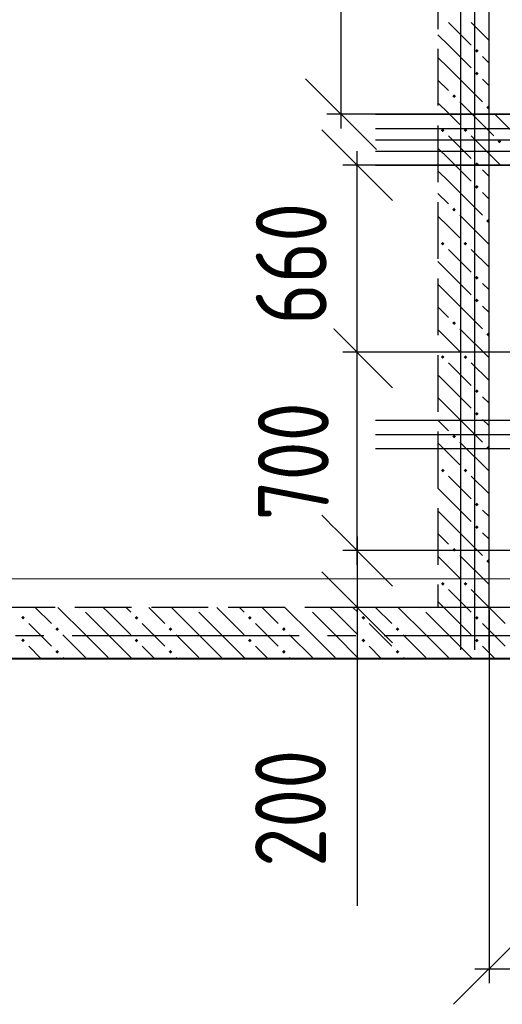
# Model space of a CAD drawing. Header units: millimetres. Extents: x 40580 to 1168286, y -220995 to 81020.
# Tile 28 of 194: x 264944 to 266645, y -111719 to -108245. Entities that reach past the tile are written whole.
import ezdxf

# ---------------------------------------------------------------- set-up
doc = ezdxf.new("R2010")
doc.units = ezdxf.units.MM
for name, pattern in [('______2', [270, 200, -70]), ('______5', [1100, 800, -100, 100, -100]), ('CENTER', [2, 1.25, -0.25, 0.25, -0.25])]:
    doc.linetypes.add(name, pattern=pattern)
doc.layers.add('ЖБ Стена верхний уровень', color=7, linetype='______2', true_color=0x656565)
for name, color, linetype, lineweight in [('Обрамление проемов стержнями', 7, 'Continuous', 25), ('ОСИ', 7, 'CENTER', 15), ('Основная', 7, 'Continuous', 40), ('Позиционная метка линия выноска', 7, 'Continuous', 13)]:
    doc.layers.add(name, color=color, linetype=linetype, lineweight=lineweight)
doc.layers.add('Тонкие', color=7, linetype='Continuous')
doc.styles.add('GOST 2.304-81', font='txt')
doc.dimstyles.new('СПДС', dxfattribs={"dimscale": 125, "dimtxt": 250, "dimasz": 250, "dimexe": 50, "dimexo": 10, "dimgap": 100, "dimtad": 1, "dimdec": 0, "dimtxsty": 'GOST 2.304-81', "dimblk": 'OBLIQUE', "dimcen": 250, "dimdle": 50, "dimadec": 0, "dimazin": 2, "dimtfac": 0.75, "dimtdec": 0, "dimtmove": 1, "dimatfit": 3, "dimfxl": 1, "dimtfill": 1, "dimtolj": 1, "dimarcsym": 1})

# ---------------------------------------------------------------- blocks, each defined once
blk = doc.blocks.new('_OBLIQUE')
at = {"color": 0, "linetype": 'ByBlock'}
blk.add_line((-0.5, -0.5), (0.5, 0.5), dxfattribs=at)
blk = doc.blocks.new('*D17148')
at = {"layer": 'Defpoints', "color": 0}
for p in [(266133.2, -109418.4), (267398.3, -109418.4), (267398.3, -110118.4)]:
    blk.add_point(p, dxfattribs=at)
at = {"layer": 'Тонкие', "color": 0, "lineweight": -2}
for p, q in [((266133.2, -110168.4), (266133.2, -109368.4)), ((267388.3, -109418.4), (266083.2, -109418.4)), ((267388.3, -110118.4), (266083.2, -110118.4))]:
    blk.add_line(p, q, dxfattribs=at)
at = {"layer": 'Тонкие', "color": 0, "lineweight": -2, "xscale": 250, "yscale": 250, "zscale": 250}
for p, rotation in [((266133.2, -109418.4), 90), ((266133.2, -110118.4), 270)]:
    blk.add_blockref('_OBLIQUE', p, dxfattribs=dict(at, rotation=rotation))
at = {"layer": 'Тонкие', "color": 0, "insert": (265908.2, -109803.4), "char_height": 250, "attachment_point": 5, "rotation": 90, "style": 'GOST 2.304-81', "bg_fill": 3, "box_fill_scale": 1.1, "bg_fill_color": 256, "bg_fill_true_color": 13158600, "bg_fill_transparency": 0}
blk.add_mtext('\\A1;700', dxfattribs=at)
blk = doc.blocks.new('*D17149')
at = {"layer": 'Defpoints', "color": 0}
for p in [(266133.2, -108758.4), (267448.3, -108758.4), (267398.3, -109418.4)]:
    blk.add_point(p, dxfattribs=at)
at = {"layer": 'Тонкие', "color": 0, "lineweight": -2}
for p, q in [((266133.2, -109468.4), (266133.2, -108708.4)), ((267438.3, -108758.4), (266083.2, -108758.4)), ((267388.3, -109418.4), (266083.2, -109418.4))]:
    blk.add_line(p, q, dxfattribs=at)
at = {"layer": 'Тонкие', "color": 0, "lineweight": -2, "xscale": 250, "yscale": 250, "zscale": 250}
for p, rotation in [((266133.2, -108758.4), 90), ((266133.2, -109418.4), 270)]:
    blk.add_blockref('_OBLIQUE', p, dxfattribs=dict(at, rotation=rotation))
at = {"layer": 'Тонкие', "color": 0, "insert": (265900.9, -109105.9), "char_height": 250, "attachment_point": 5, "rotation": 90, "style": 'GOST 2.304-81', "bg_fill": 3, "box_fill_scale": 1.1, "bg_fill_color": 256, "bg_fill_true_color": 13158600, "bg_fill_transparency": 0}
blk.add_mtext('\\A1;660', dxfattribs=at)
blk = doc.blocks.new('*D17150')
at = {"layer": 'Defpoints', "color": 0}
for p in [(267398.3, -110118.4), (266133.2, -110318.4), (267448.3, -110318.4)]:
    blk.add_point(p, dxfattribs=at)
at = {"layer": 'Тонкие', "color": 0, "lineweight": -2}
for p, q in [((266133.2, -110068.4), (266133.2, -110368.4)), ((267388.3, -110118.4), (266083.2, -110118.4)), ((267438.3, -110318.4), (266083.2, -110318.4)), ((266133.2, -110318.4), (266133.2, -111371.1))]:
    blk.add_line(p, q, dxfattribs=at)
at = {"layer": 'Тонкие', "color": 0, "lineweight": -2, "xscale": 250, "yscale": 250, "zscale": 250}
for p, rotation in [((266133.2, -110118.4), 90), ((266133.2, -110318.4), 270)]:
    blk.add_blockref('_OBLIQUE', p, dxfattribs=dict(at, rotation=rotation))
at = {"layer": 'Тонкие', "color": 0, "insert": (265898.5, -111027.4), "char_height": 250, "attachment_point": 5, "rotation": 90, "style": 'GOST 2.304-81', "bg_fill": 3, "box_fill_scale": 1.1, "bg_fill_color": 256, "bg_fill_true_color": 13158600, "bg_fill_transparency": 0}
blk.add_mtext('\\A1;200', dxfattribs=at)
blk = doc.blocks.new('*D17290')
at = {"layer": 'Defpoints', "color": 0}
for p in [(267398.3, -110118.4), (266598.4, -110318.4), (267398.3, -111594)]:
    blk.add_point(p, dxfattribs=at)
at = {"layer": 'Тонкие', "color": 0, "lineweight": -2}
for p, q in [((267398.3, -110128.4), (267398.3, -111644)), ((266598.4, -110328.4), (266598.4, -111644)), ((266548.4, -111594), (267448.3, -111594))]:
    blk.add_line(p, q, dxfattribs=at)
at = {"layer": 'Тонкие', "color": 0, "lineweight": -2, "xscale": 250, "yscale": 250, "zscale": 250, "rotation": 180}
blk.add_blockref('_OBLIQUE', (266598.4, -111594), dxfattribs=at)
at = {"layer": 'Тонкие', "color": 0, "lineweight": -2, "xscale": 250, "yscale": 250, "zscale": 250}
blk.add_blockref('_OBLIQUE', (267398.3, -111594), dxfattribs=at)
at = {"layer": 'Тонкие', "color": 0, "insert": (266998.3, -111369), "char_height": 250, "attachment_point": 5, "style": 'GOST 2.304-81', "bg_fill": 3, "box_fill_scale": 1.1, "bg_fill_color": 256, "bg_fill_true_color": 13158600, "bg_fill_transparency": 0}
blk.add_mtext('\\A1;800', dxfattribs=at)
blk = doc.blocks.new('*D18141')
at = {"layer": 'Defpoints', "color": 0}
for p in [(267428.2, -107258.4), (266076, -108578.4), (267278.9, -108578.4)]:
    blk.add_point(p, dxfattribs=at)
at = {"layer": 'Тонкие', "color": 0, "lineweight": -2}
for p, q in [((266076, -107208.4), (266076, -108628.4)), ((267418.2, -107258.4), (266026, -107258.4)), ((267268.9, -108578.4), (266026, -108578.4))]:
    blk.add_line(p, q, dxfattribs=at)
at = {"layer": 'Тонкие', "color": 0, "lineweight": -2, "xscale": 250, "yscale": 250, "zscale": 250}
for p, rotation in [((266076, -107258.4), 90), ((266076, -108578.4), 270)]:
    blk.add_blockref('_OBLIQUE', p, dxfattribs=dict(at, rotation=rotation))
at = {"layer": 'Тонкие', "color": 0, "insert": (265836.1, -107935.9), "char_height": 250, "attachment_point": 5, "rotation": 90, "style": 'GOST 2.304-81', "bg_fill": 3, "box_fill_scale": 1.1, "bg_fill_color": 256, "bg_fill_true_color": 13158600, "bg_fill_transparency": 0}
blk.add_mtext('\\A1;1320', dxfattribs=at)

msp = doc.modelspace()

# ---------------------------------------------------------------- hatches: boundary and pattern name
at = {"layer": 'ЖБ Стена верхний уровень', "linetype": 'Continuous', "lineweight": -3, "transparency": 33554687}
for points in [[(266548.7, -108355.3), (266555.2, -108348.8), (266561.7, -108355.3), (266555.2, -108361.8)], [(266548.7, -108435.3), (266555.2, -108428.8), (266561.7, -108435.3), (266555.2, -108441.8)], [(266468.7, -108515.3), (266475.3, -108508.8), (266481.7, -108515.3), (266475.3, -108521.8)], [(266588.7, -108555.3), (266595.2, -108548.8), (266598.3, -108551.9), (266598.3, -108558.7), (266595.2, -108561.8)], [(266428.7, -108635.3), (266435.2, -108628.8), (266441.7, -108635.3), (266435.2, -108641.8)], [(266508.7, -108635.3), (266515.2, -108628.8), (266521.7, -108635.3), (266515.2, -108641.8)], [(266628.7, -108675.3), (266635.2, -108668.8), (266641.7, -108675.3), (266635.2, -108681.8)], [(266548.7, -108755.3), (266555.2, -108748.8), (266561.7, -108755.3), (266555.2, -108761.8)], [(266548.7, -108835.3), (266555.2, -108828.8), (266561.7, -108835.3), (266555.2, -108841.8)], [(266468.7, -108915.3), (266475.3, -108908.8), (266481.7, -108915.3), (266475.3, -108921.8)], [(266588.7, -108955.3), (266595.2, -108948.8), (266598.3, -108951.9), (266598.3, -108958.7), (266595.2, -108961.8)], [(266428.7, -109035.3), (266435.2, -109028.8), (266441.7, -109035.3), (266435.2, -109041.8)], [(266508.7, -109035.3), (266515.2, -109028.8), (266521.7, -109035.3), (266515.2, -109041.8)], [(266548.7, -109155.3), (266555.2, -109148.8), (266561.7, -109155.3), (266555.2, -109161.8)], [(266548.7, -109235.3), (266555.2, -109228.8), (266561.7, -109235.3), (266555.2, -109241.8)], [(266468.7, -109315.3), (266475.3, -109308.8), (266481.7, -109315.3), (266475.3, -109321.8)], [(266588.7, -109355.3), (266595.2, -109348.8), (266598.3, -109351.9), (266598.3, -109358.7), (266595.2, -109361.8)], [(266428.7, -109435.3), (266435.2, -109428.8), (266441.7, -109435.3), (266435.2, -109441.8)], [(266508.7, -109435.3), (266515.2, -109428.8), (266521.7, -109435.3), (266515.2, -109441.8)], [(266548.7, -109555.3), (266555.2, -109548.8), (266561.7, -109555.3), (266555.2, -109561.8)], [(266548.7, -109635.3), (266555.2, -109628.8), (266561.7, -109635.3), (266555.2, -109641.8)], [(266468.7, -109715.3), (266475.3, -109708.8), (266481.7, -109715.3), (266475.3, -109721.8)], [(266588.7, -109755.3), (266595.2, -109748.8), (266598.3, -109751.9), (266598.3, -109758.7), (266595.2, -109761.8)], [(266428.7, -109835.3), (266435.2, -109828.8), (266441.7, -109835.3), (266435.2, -109841.8)], [(266508.7, -109835.3), (266515.2, -109828.8), (266521.7, -109835.3), (266515.2, -109841.8)], [(266548.7, -109955.3), (266555.2, -109948.8), (266561.7, -109955.3), (266555.2, -109961.8)], [(266548.7, -110035.3), (266555.2, -110028.8), (266561.7, -110035.3), (266555.2, -110041.8)], [(266468.7, -110115.3), (266475.3, -110108.8), (266481.7, -110115.3), (266475.3, -110121.8)], [(266588.7, -110155.3), (266595.2, -110148.8), (266598.3, -110151.9), (266598.3, -110158.7), (266595.2, -110161.8)], [(266428.7, -110235.3), (266435.2, -110228.8), (266441.7, -110235.3), (266435.2, -110241.8)], [(266508.7, -110235.3), (266515.2, -110228.8), (266521.7, -110235.3), (266515.2, -110241.8)], [(265158.6, -110318.4), (265155.2, -110321.8), (265151.9, -110318.4)], [(265558.6, -110318.4), (265555.2, -110321.8), (265551.9, -110318.4)], [(265958.6, -110318.4), (265955.2, -110321.8), (265951.9, -110318.4)], [(266358.6, -110318.4), (266355.2, -110321.8), (266351.9, -110318.4)], [(264948.7, -110355.3), (264955.2, -110348.8), (264961.7, -110355.3), (264955.2, -110361.8)], [(265348.7, -110355.3), (265355.2, -110348.8), (265361.7, -110355.3), (265355.2, -110361.8)], [(265748.7, -110355.3), (265755.2, -110348.8), (265761.7, -110355.3), (265755.2, -110361.8)], [(266148.7, -110355.3), (266155.2, -110348.8), (266161.7, -110355.3), (266155.2, -110361.8)], [(266548.7, -110355.3), (266555.2, -110348.8), (266561.7, -110355.3), (266555.2, -110361.8)], [(265068.7, -110395.3), (265075.3, -110388.8), (265081.7, -110395.3), (265075.3, -110401.8)], [(265468.7, -110395.3), (265475.3, -110388.8), (265481.7, -110395.3), (265475.3, -110401.8)], [(265868.7, -110395.3), (265875.3, -110388.8), (265881.7, -110395.3), (265875.3, -110401.8)], [(266268.7, -110395.3), (266275.3, -110388.8), (266281.7, -110395.3), (266275.3, -110401.8)], [(264948.7, -110435.3), (264955.2, -110428.8), (264961.7, -110435.3), (264955.2, -110441.8)], [(265348.7, -110435.3), (265355.2, -110428.8), (265361.7, -110435.3), (265355.2, -110441.8)], [(265748.7, -110435.3), (265755.2, -110428.8), (265761.7, -110435.3), (265755.2, -110441.8)], [(266148.7, -110435.3), (266155.2, -110428.8), (266161.7, -110435.3), (266155.2, -110441.8)], [(266548.7, -110435.3), (266555.2, -110428.8), (266561.7, -110435.3), (266555.2, -110441.8)], [(265068.7, -110475.3), (265075.3, -110468.8), (265081.7, -110475.3), (265075.3, -110481.8)], [(265468.7, -110475.3), (265475.3, -110468.8), (265481.7, -110475.3), (265475.3, -110481.8)], [(265868.7, -110475.3), (265875.3, -110468.8), (265881.7, -110475.3), (265875.3, -110481.8)], [(266268.7, -110475.3), (266275.3, -110468.8), (266281.7, -110475.3), (266275.3, -110481.8)]]:
    msp.add_hatch(color=7, dxfattribs=at).paths.add_polyline_path(points, flags=16)

# ---------------------------------------------------------------- linework, layer by layer
at = {"layer": 'ЖБ Стена верхний уровень', "color": 251, "linetype": '______2', "lineweight": -3, "true_color": 0x656565, "transparency": 33554687}
for p, q in [((266418.3, -105918.4), (266418.3, -110318.4)), ((266598.3, -108578.4), (266598.3, -105918.4)), ((268298.3, -108578.4), (266598.3, -108578.4)), ((266598.3, -110468.4), (266598.3, -108758.4)), ((266598.3, -108758.4), (268298.3, -108758.4)), ((266418.3, -110318.4), (263348.3, -110318.4)), ((268298.3, -110318.4), (266598.3, -110318.4)), ((263348.3, -110498.4), (266418.3, -110498.4)), ((266418.3, -110498.4), (266598.3, -110498.4)), ((266598.3, -110498.4), (268298.3, -110498.4))]:
    msp.add_line(p, q, dxfattribs=at)
at = {"layer": 'ЖБ Стена верхний уровень', "color": 9, "linetype": 'Continuous', "lineweight": -3, "true_color": 0xc7c7c7, "transparency": 33554687}
for p, q in [((266455.2, -108255.3), (266535.2, -108335.3)), ((266535.2, -108255.3), (266598.3, -108318.4)), ((266455.2, -108335.3), (266418.3, -108298.3)), ((266455.2, -108335.3), (266535.2, -108415.3)), ((266418.3, -108378.3), (266455.2, -108415.3)), ((266598.3, -108398.4), (266575.3, -108375.3)), ((266455.2, -108415.3), (266575.3, -108535.3)), ((266418.3, -108458.3), (266455.2, -108495.3)), ((266575.3, -108455.3), (266598.3, -108478.4)), ((266455.2, -108575.3), (266418.3, -108538.3)), ((266495.2, -108535.3), (266598.3, -108638.4)), ((266495.2, -108615.3), (266455.2, -108575.3)), ((266618.4, -108578.4), (266735.2, -108695.3)), ((266455.2, -108655.3), (266535.2, -108735.3)), ((266535.2, -108655.3), (266598.3, -108718.4)), ((266598.3, -108638.4), (266615.2, -108655.3)), ((266455.2, -108735.3), (266418.3, -108698.3)), ((266598.3, -108718.4), (266638.4, -108758.4)), ((266455.2, -108735.3), (266535.2, -108815.3)), ((266418.3, -108778.3), (266455.2, -108815.3)), ((266598.3, -108798.4), (266575.3, -108775.3)), ((266455.2, -108815.3), (266575.3, -108935.3)), ((266418.3, -108858.3), (266455.2, -108895.3)), ((266575.3, -108855.3), (266598.3, -108878.4)), ((266455.2, -108975.3), (266418.3, -108938.3)), ((266495.2, -108935.3), (266598.3, -109038.4)), ((266495.2, -109015.3), (266455.2, -108975.3)), ((266455.2, -109055.3), (266535.2, -109135.3)), ((266535.2, -109055.3), (266598.3, -109118.4)), ((266455.2, -109135.3), (266418.3, -109098.3)), ((266455.2, -109135.3), (266535.2, -109215.3)), ((266418.3, -109178.3), (266455.2, -109215.3)), ((266598.3, -109198.4), (266575.3, -109175.3)), ((266455.2, -109215.3), (266575.3, -109335.3)), ((266418.3, -109258.3), (266455.2, -109295.3)), ((266575.3, -109255.3), (266598.3, -109278.4)), ((266455.2, -109375.3), (266418.3, -109338.3)), ((266495.2, -109335.3), (266598.3, -109438.4)), ((266495.2, -109415.3), (266455.2, -109375.3)), ((266455.2, -109455.3), (266535.2, -109535.3)), ((266535.2, -109455.3), (266598.3, -109518.4)), ((266455.2, -109535.3), (266418.3, -109498.3)), ((266455.2, -109535.3), (266535.2, -109615.3)), ((266418.3, -109578.3), (266455.2, -109615.3)), ((266598.3, -109598.4), (266575.3, -109575.3)), ((266455.2, -109615.3), (266575.3, -109735.3)), ((266418.3, -109658.3), (266455.2, -109695.3)), ((266575.3, -109655.3), (266598.3, -109678.4)), ((266455.2, -109775.3), (266418.3, -109738.3)), ((266495.2, -109735.3), (266598.3, -109838.4)), ((266495.2, -109815.3), (266455.2, -109775.3)), ((266455.2, -109855.3), (266535.2, -109935.3)), ((266535.2, -109855.3), (266598.3, -109918.4)), ((266455.2, -109935.3), (266418.3, -109898.3)), ((266455.2, -109935.3), (266535.2, -110015.3)), ((266418.3, -109978.3), (266455.2, -110015.3)), ((266598.3, -109998.4), (266575.3, -109975.3)), ((266455.2, -110015.3), (266575.3, -110135.3)), ((266418.3, -110058.3), (266455.2, -110095.3)), ((266575.3, -110055.3), (266598.3, -110078.4)), ((266455.2, -110175.3), (266418.3, -110138.3)), ((266495.2, -110135.3), (266598.3, -110238.4)), ((266495.2, -110215.3), (266455.2, -110175.3)), ((266455.2, -110255.3), (266518.4, -110318.4)), ((266535.2, -110255.3), (266598.3, -110318.4)), ((264998.4, -110318.4), (265055.2, -110375.3)), ((265175.3, -110415.3), (265078.4, -110318.4)), ((265255.2, -110335.3), (265238.4, -110318.4)), ((265318.4, -110318.4), (265335.2, -110335.3)), ((265398.4, -110318.4), (265455.2, -110375.3)), ((265575.3, -110415.3), (265478.4, -110318.4)), ((265655.2, -110335.3), (265638.4, -110318.4)), ((265718.4, -110318.4), (265735.2, -110335.3)), ((265798.4, -110318.4), (265855.2, -110375.3)), ((265975.3, -110415.3), (265878.4, -110318.4)), ((266055.2, -110335.3), (266038.4, -110318.4)), ((266118.4, -110318.4), (266135.2, -110335.3)), ((266198.4, -110318.4), (266255.2, -110375.3)), ((266375.3, -110415.3), (266278.4, -110318.4)), ((266438.4, -110318.4), (266418.3, -110298.3)), ((266455.2, -110335.3), (266438.4, -110318.4)), ((266518.4, -110318.4), (266535.2, -110335.3)), ((266598.4, -110318.4), (266655.2, -110375.3)), ((265175.3, -110335.3), (265255.2, -110415.3)), ((265255.2, -110335.3), (265335.2, -110415.3)), ((265575.3, -110335.3), (265655.2, -110415.3)), ((265655.2, -110335.3), (265735.2, -110415.3)), ((265975.3, -110335.3), (266055.2, -110415.3)), ((266055.2, -110335.3), (266135.2, -110415.3)), ((266375.3, -110335.3), (266455.2, -110415.3)), ((266455.2, -110335.3), (266535.2, -110415.3)), ((265015.2, -110415.3), (264975.3, -110375.3)), ((265415.2, -110415.3), (265375.3, -110375.3)), ((265815.2, -110415.3), (265775.3, -110375.3)), ((266215.2, -110415.3), (266175.3, -110375.3)), ((266615.2, -110415.3), (266575.3, -110375.3)), ((265055.2, -110455.3), (265015.2, -110415.3)), ((265095.2, -110415.3), (265175.3, -110495.3)), ((265175.3, -110415.3), (265255.2, -110495.3)), ((265255.2, -110415.3), (265338.4, -110498.4)), ((265455.2, -110455.3), (265415.2, -110415.3)), ((265495.2, -110415.3), (265575.3, -110495.3)), ((265575.3, -110415.3), (265655.2, -110495.3)), ((265655.2, -110415.3), (265738.4, -110498.4)), ((265855.2, -110455.3), (265815.2, -110415.3)), ((265895.2, -110415.3), (265975.3, -110495.3)), ((265975.3, -110415.3), (266055.2, -110495.3)), ((266055.2, -110415.3), (266138.4, -110498.4)), ((266255.2, -110455.3), (266215.2, -110415.3)), ((266295.2, -110415.3), (266375.3, -110495.3)), ((266375.3, -110415.3), (266455.2, -110495.3)), ((266455.2, -110415.3), (266538.4, -110498.4)), ((266655.2, -110455.3), (266615.2, -110415.3)), ((264975.3, -110455.3), (265018.4, -110498.4)), ((265375.3, -110455.3), (265418.4, -110498.4)), ((265775.3, -110455.3), (265818.4, -110498.4)), ((266175.3, -110455.3), (266218.4, -110498.4)), ((266575.3, -110455.3), (266618.4, -110498.4)), ((265095.2, -110495.3), (265098.4, -110498.4)), ((265495.2, -110495.3), (265498.4, -110498.4)), ((265895.2, -110495.3), (265898.4, -110498.4)), ((266295.2, -110495.3), (266298.4, -110498.4))]:
    msp.add_line(p, q, dxfattribs=at)
at = {"layer": 'Обрамление проемов стержнями', "color": 7, "linetype": 'Continuous', "lineweight": 25, "transparency": 33554687}
msp.add_line((266198.3, -108578.4), (268448.3, -108578.4), dxfattribs=at)
msp.add_line((266198.3, -108578.4), (268448.3, -108578.4), dxfattribs=at)
at = {"layer": 'ОСИ', "color": 8, "linetype": '______5', "lineweight": -3, "transparency": 33554687}
msp.add_line((292328.3, -110418.4), (261168.3, -110418.4), dxfattribs=at)
at = {"layer": 'Основная', "transparency": 33554687}
msp.add_line((264248.3, -110498.4), (268478.3, -110498.4), dxfattribs=at)
at = {"layer": 'Позиционная метка линия выноска', "color": 251, "linetype": 'Continuous', "lineweight": 13, "true_color": 0x494949, "transparency": 33554687}
msp.add_lwpolyline([(268198.3, -104823.4), (268198.3, -110218.4), (264428.3, -110218.4), (264428.3, -108698.4), (263448.3, -108698.4), (263448.3, -106798.4), (263448.3, -104948.4), (264928.3, -104948.4), (266717.6, -104948.4), (266717.6, -104948.4), (268097.6, -104948.4)], dxfattribs=at)

# ---------------------------------------------------------------- next in the draw order: dimensions: what is measured, and where the dimension line sits
at = {"layer": 'Тонкие'}
dim = msp.add_linear_dim(base=(266133.2, -109418.4), p1=(267398.3, -110118.4), p2=(267398.3, -109418.4), angle=90, dimstyle='СПДС', override={"dimscale": 1}, dxfattribs=at)
dim.commit()
dim.dimension.update_dxf_attribs({"geometry": '*D17148', "text_midpoint": (266133.2, -109803.4), "dimtype": 160})

# ---------------------------------------------------------------- next in the draw order: linework, layer by layer
at = {"layer": 'Обрамление проемов стержнями', "color": 7, "linetype": 'Continuous', "lineweight": 25, "transparency": 33554687}
for p, q in [((266198.3, -109658.4), (268448.3, -109658.4)), ((266198.3, -109658.4), (268448.3, -109658.4)), ((266198.3, -109708.4), (268448.3, -109708.4)), ((266198.3, -109708.4), (268448.3, -109708.4)), ((266198.3, -109758.4), (268448.3, -109758.4)), ((266198.3, -109758.4), (268448.3, -109758.4))]:
    msp.add_line(p, q, dxfattribs=at)

# ---------------------------------------------------------------- next in the draw order: dimensions: what is measured, and where the dimension line sits
at = {"layer": 'Тонкие'}
for base, p1, p2, picture, middle in [((266133.2, -108758.4), (267398.3, -109418.4), (267448.3, -108758.4), '*D17149', (266133.2, -109105.9)), ((266133.2, -110318.4), (267398.3, -110118.4), (267448.3, -110318.4), '*D17150', (266193.4, -111027.4))]:
    dim = msp.add_linear_dim(base=base, p1=p1, p2=p2, angle=90, dimstyle='СПДС', override={"dimscale": 1}, dxfattribs=at)
    dim.commit()
    dim.dimension.update_dxf_attribs({"geometry": picture, "text_midpoint": middle, "dimtype": 160})

# ---------------------------------------------------------------- next in the draw order: linework, layer by layer
at = {"layer": 'Обрамление проемов стержнями', "color": 7, "linetype": 'Continuous', "lineweight": 25, "transparency": 33554687}
for p, q in [((266198.3, -108628.4), (268448.3, -108628.4)), ((266198.3, -108668.4), (268448.3, -108668.4)), ((266198.3, -108708.4), (268448.3, -108708.4)), ((266198.3, -108758.4), (268448.3, -108758.4)), ((266198.3, -108758.4), (268448.3, -108758.4))]:
    msp.add_line(p, q, dxfattribs=at)

# ---------------------------------------------------------------- next in the draw order: dimensions: what is measured, and where the dimension line sits
at = {"layer": 'Тонкие'}
dim = msp.add_linear_dim(base=(267398.3, -111594), p1=(266598.4, -110318.4), p2=(267398.3, -110118.4), dimstyle='СПДС', override={"dimscale": 1}, dxfattribs=at)
dim.commit()
dim.dimension.update_dxf_attribs({"geometry": '*D17290', "text_midpoint": (266998.3, -111369)})

# ---------------------------------------------------------------- next in the draw order: linework, layer by layer
at = {"layer": 'Обрамление проемов стержнями', "color": 7, "linetype": 'Continuous', "lineweight": 25, "transparency": 33554687}
for p, q in [((266498.3, -110468.4), (266498.3, -106978.4)), ((266548.3, -110468.4), (266548.3, -106978.4)), ((266548.3, -110468.4), (266548.3, -106978.4)), ((266548.3, -110468.4), (266548.3, -106978.4)), ((266548.3, -110468.4), (266548.3, -106978.4)), ((266598.3, -110468.4), (266598.3, -106978.4)), ((266598.3, -110468.4), (266598.3, -106978.4)), ((266598.3, -110468.4), (266598.3, -106978.4)), ((266598.3, -110468.4), (266598.3, -106978.4))]:
    msp.add_line(p, q, dxfattribs=at)

# ---------------------------------------------------------------- next in the draw order: dimensions: what is measured, and where the dimension line sits
at = {"layer": 'Тонкие'}
dim = msp.add_linear_dim(base=(266076, -108578.4), p1=(267428.2, -107258.4), p2=(267278.9, -108578.4), angle=270, dimstyle='СПДС', override={"dimscale": 1}, dxfattribs=at)
dim.commit()
dim.dimension.update_dxf_attribs({"geometry": '*D18141', "text_midpoint": (266076, -107935.9), "dimtype": 160})

doc.saveas('drawing.dxf')
